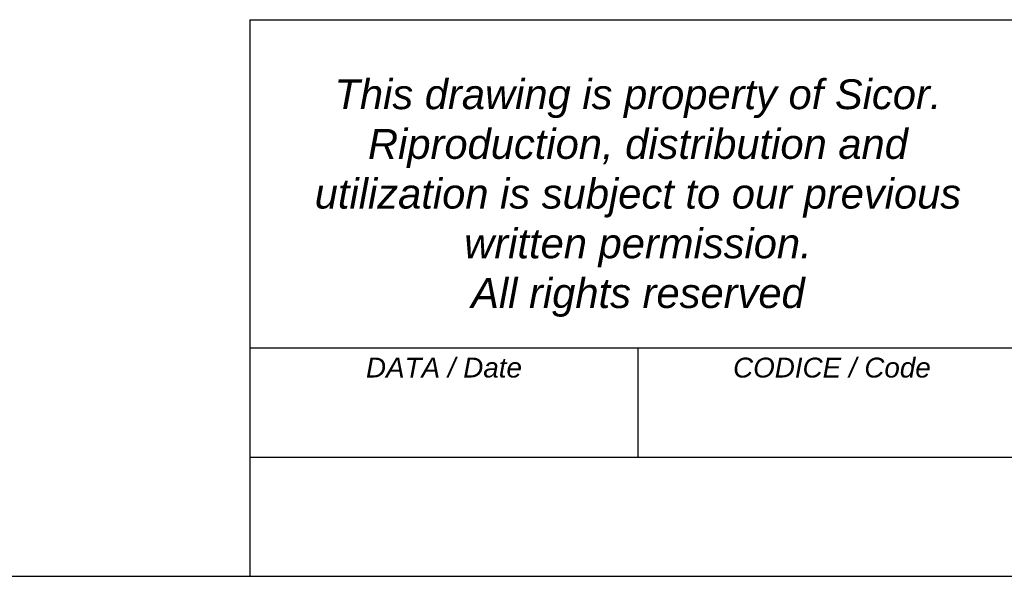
# Model space of a CAD drawing. Extents: x -1680 to 1181, y 8 to 1739.
# Tile 54 of 73: x 964 to 1063, y 8 to 64. Entities that reach past the tile are written whole.
import ezdxf

# ---------------------------------------------------------------- set-up
doc = ezdxf.new("R2010")
doc.units = 0
doc.header["$LTSCALE"] = 65.395
doc.layers.get('0').update_dxf_attribs({"linetype": 'CONTINUOUS'})
doc.layers.add('7_ALL_NOTE', color=7, linetype='CONTINUOUS')
doc.styles.add('TEXTSTYLE_2', font='ariali.ttf')

msp = doc.modelspace()

# ---------------------------------------------------------------- linework, layer by layer
at = {"color": 2, "linetype": 'CONTINUOUS'}
for p, q in [((987, 64), (1181, 64)), ((987, 64), (987, 8)), ((987, 31), (1181, 31)), ((1026, 31), (1026, 20)), ((987, 20), (1181, 20)), ((987, 8), (1181, 8))]:
    msp.add_line(p, q, dxfattribs=at)
at = {"color": 7, "linetype": 'CONTINUOUS'}
msp.add_line((8, 8), (1181, 8), dxfattribs=at)

# ---------------------------------------------------------------- texts
at = {"layer": '7_ALL_NOTE', "color": 1, "linetype": 'CONTINUOUS', "attachment_point": 2, "style": 'TEXTSTYLE_2'}
for s, insert, char_height, width in [('This drawing is property of Sicor.\\PRiproduction, distribution and \\Putilization is subject to our previous \\Pwritten permission.\\PAll rights reserved', (1026, 58), 3, 66.07807), ('DATA / Date ', (1006.5, 30), 2, 16.42379), ('CODICE / Code ', (1045.5, 30), 2, 20.6171)]:
    msp.add_mtext(s, dxfattribs=dict(at, insert=insert, char_height=char_height, width=width))

doc.saveas('drawing.dxf')
